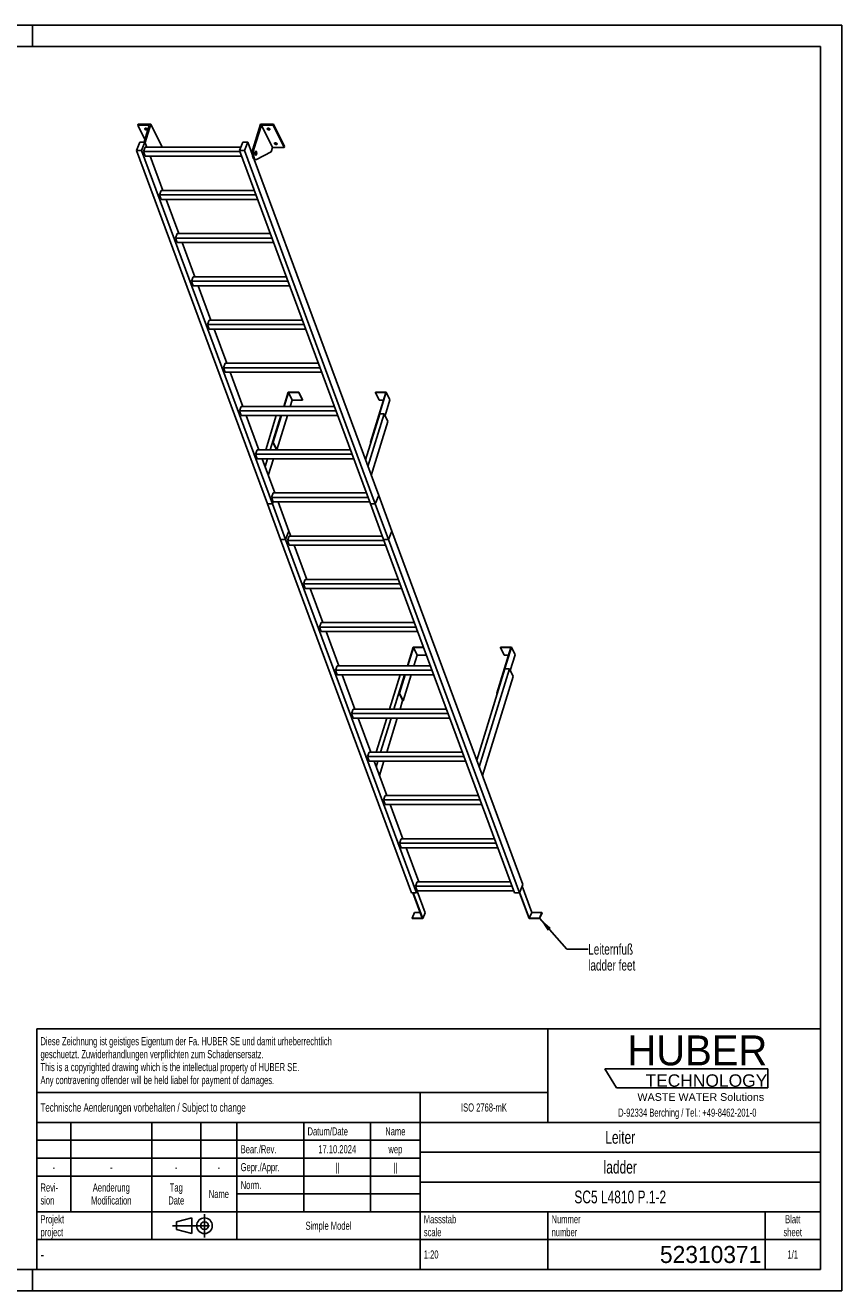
# Model space of a CAD drawing. Header units: millimetres. Extents: x 0 to 8400, y 0 to 5940.
# Tile 2 of 2: x 4566 to 8400, y 0 to 5940. Entities that reach past the tile are written whole.
import ezdxf

# ---------------------------------------------------------------- set-up
doc = ezdxf.new("R2010")
doc.units = ezdxf.units.MM
doc.header["$LTSCALE"] = 462
doc.linetypes.add('CENTER', pattern=[0.6, 0.375, -0.075, 0.075, -0.075])
doc.layers.get('0').update_dxf_attribs({"linetype": 'CONTINUOUS'})
for name, color, linetype in [('005_AXIS', 7, 'CONTINUOUS'), ('053_NOTES', 7, 'CONTINUOUS'), ('HUBER_Logo_BL1', 7, 'CONTINUOUS')]:
    doc.layers.add(name, color=color, linetype=linetype)
doc.styles.get("Standard").update_dxf_attribs({"font": 'txt', "width": 0.7})
doc.styles.add('TEXTSTYLE_2', font='txt')
doc.styles.add('TEXTSTYLE_3', font='arial.ttf')
doc.styles.add('TEXTSTYLE_5', font='txt', dxfattribs={"width": 0.8})
doc.styles.add('TEXTSTYLE_6', font='txt')
doc.dimstyles.get("Standard").update_dxf_attribs({"dimtxt": 50, "dimasz": 70, "dimexe": 2, "dimexo": 1, "dimtad": 1, "dimtxsty": 'Standard', "dimblk": '_FILLED', "dimblk1": '_FILLED', "dimblk2": '_FILLED', "dimcen": 0.09, "dimazin": 2, "dimtol": 1, "dimtp": 0.01, "dimtm": 0.01, "dimtfac": 1, "dimtofl": 0, "dimtmove": 0, "dimatfit": 3, "dimldrblk": '_FILLED', "dimfxl": 1, "dimtolj": 1, "dimarcsym": 0})

# ---------------------------------------------------------------- blocks, each defined once
blk = doc.blocks.new('HUBER_LOGO_BL1', base_point=(7675, 1007.5))
at = {"layer": 'HUBER_Logo_BL1', "color": 5, "linetype": 'Continuous'}
for p, q in [((8052.9, 1042), (7287.9, 1042)), ((7287.9, 1042), (7341.9, 952)), ((8052.9, 1042), (8052.9, 952)), ((7341.9, 952), (8052.9, 952))]:
    blk.add_line(p, q, dxfattribs=at)
at = {"layer": 'HUBER_Logo_BL1', "color": 2, "linetype": 'Continuous', "attachment_point": 3, "line_spacing_factor": 0.78}
for s, insert, char_height, width, style in [('HUBER\\P\\fArial;\\H58.5;TECHNOLOGY ', (8050.7, 1198.2), 140.4, 775.343, 'TEXTSTYLE_2'), ('WASTE WATER Solutions', (8036, 927.2), 36, 594.067, 'TEXTSTYLE_3')]:
    blk.add_mtext(s, dxfattribs=dict(at, insert=insert, char_height=char_height, width=width, style=style))
at = {"layer": 'HUBER_Logo_BL1', "color": 2, "linetype": 'Continuous', "insert": (7675, 854.8), "char_height": 38, "width": 1621.786, "attachment_point": 2, "line_spacing_factor": 0.96}
blk.add_mtext('D-92334 Berching / Tel.: +49-8462-201-0', dxfattribs=at)
blk = doc.blocks.new('PROJEKTIONSMETHODE_1_BL2', base_point=(5360, 305))
at = {"color": 2, "linetype": 'CENTER'}
for p, q in [((5407.7, 360), (5407.7, 250)), ((5257.3, 305), (5462.7, 305))]:
    blk.add_line(p, q, dxfattribs=at)
at = {"color": 2, "linetype": 'Continuous'}
for p, q in [((5275.7, 323.3), (5349, 341.7)), ((5275.7, 286.7), (5275.7, 323.3)), ((5349, 268.3), (5349, 341.7)), ((5275.7, 286.7), (5349, 268.3))]:
    blk.add_line(p, q, dxfattribs=at)
for radius in [36.7, 18.3]:
    blk.add_circle((5407.7, 305), radius, dxfattribs=at)
blk = doc.blocks.new('*T15')
at = {"color": 3, "linetype": 'Continuous'}
for p, q in [((0, 0), (3680, 0)), ((0, 0), (0, -1130)), ((2400, 0), (2400, -440)), ((3680, 0), (3680, -1130)), ((0, -300), (2400, -300)), ((1800, -300), (1800, -1130)), ((0, -440), (3680, -440)), ((160, -440), (160, -860)), ((540, -440), (540, -990)), ((770, -440), (770, -860)), ((940, -440), (940, -990)), ((1254, -440), (1254, -860)), ((1568, -440), (1568, -860)), ((0, -524), (1800, -524)), ((1800, -580), (3680, -580)), ((0, -608), (1800, -608)), ((0, -692), (1800, -692)), ((1800, -720), (3680, -720)), ((940, -776), (1800, -776)), ((0, -860), (3680, -860)), ((2400, -860), (2400, -1130)), ((3420, -860), (3420, -1130)), ((0, -990), (3680, -990)), ((0, -1130), (3680, -1130))]:
    blk.add_line(p, q, dxfattribs=at)
at = {"color": 2, "linetype": 'Continuous', "line_spacing_factor": 0.96}
for s, insert, char_height, width, attachment_point in [('Diese Zeichnung ist geistiges Eigentum der Fa. HUBER SE und damit urheberrechtlich \\Pgeschuetzt. Zuwiderhandlungen verpflichten zum Schadensersatz.\\PThis is a copyrighted drawing which is the intellectual property of HUBER SE.\\PAny contravening offender will be held liabel for payment of damages.', (17.5, -39.8), 38, 4429.714, 1), ('Technische Aenderungen vorbehalten / Subject to change', (17.5, -350), 40, 3049.524, 1), ('ISO 2768-mK', (2100, -351), 38, 665.905, 2), ('Datum/Date', (1271.5, -463), 38, 584.476, 1), ('Name', (1684, -463), 38, 253.333, 2), ('Leiter', (2740, -480), 60, 480, 2), ('Bear./Rev.', (957.5, -547), 38, 544.667, 1), ('17.10.2024', (1411, -547), 38, 546.476, 2), ('wep', (1684, -547), 38, 199.048, 2), ('-', (80, -631), 38, 68.762, 2), ('-', (350, -631), 38, 68.762, 2), ('-', (655, -631), 38, 68.762, 2), ('-', (855, -631), 38, 68.762, 2), ('Gepr./Appr.', (957.5, -631), 38, 598.952, 1), ('||', (1411, -631), 38, 101.333, 2), ('||', (1684, -631), 38, 101.333, 2), ('ladder', (2740, -620), 60, 502.857, 2), ('Revi-\\Psion', (17.5, -726.6), 38, 276.857, 1), ('Aenderung\\PModification', (350, -726.6), 38, 606.19, 2), ('Tag\\PDate', (655, -726.6), 38, 235.238, 2), ('Name', (855, -757), 38, 253.333, 2), ('Norm. ', (957.5, -715), 38, 351.048, 1), ('SC5 L4810 P.1-2', (2740, -760), 60, 1331.429, 2), ('Projekt\\Pproject', (17.5, -875.6), 38, 367.333, 1), ('Massstab\\Pscale', (1817.5, -875.6), 38, 448.762, 1), ('Nummer\\Pnumber', (2417.5, -875.6), 38, 372.762, 1), ('Blatt\\Psheet', (3550, -875.6), 38, 275.048, 2), ('Simple Model', (1370, -906), 38, 656.857, 2), ('1:20', (1817.5, -1041), 38, 204.476, 1), ('1/1', (3550, -1041), 38, 159.238, 2)]:
    blk.add_mtext(s, dxfattribs=dict(at, insert=insert, char_height=char_height, width=width, attachment_point=attachment_point))
for s, insert, char_height, width, attachment_point, style in [('-', (17.5, -1035), 50, 36.667, 1, 'TEXTSTYLE_5'), ('52310371', (3402.5, -1020), 80, 1013.333, 3, 'TEXTSTYLE_6')]:
    blk.add_mtext(s, dxfattribs=dict(at, insert=insert, char_height=char_height, width=width, attachment_point=attachment_point, style=style))
blk = doc.blocks.new('_FILLED')
at = {"color": 0, "linetype": 'ByBlock'}
blk.add_solid([(0, 0), (-1, 0.143), (-1, -0.143)], dxfattribs=at)

msp = doc.modelspace()

# ---------------------------------------------------------------- linework, layer by layer
at = {"color": 7, "linetype": 'Continuous'}
for p, q in [((0, 5940), (8400, 5940)), ((8400, 0), (8400, 5940)), ((5148.33, 5471.569), (5093.988, 5471.569)), ((5148.33, 5471.569), (5123.647, 5391.694)), ((5128.557, 5389.698), (5155.309, 5476.269)), ((5634.551, 5357.986), (5671.103, 5476.269)), ((5675.177, 5471.569), (5640.078, 5357.986)), ((5727.034, 5365.895), (5675.177, 5471.569)), ((5729.52, 5471.569), (5675.177, 5471.569)), ((5088.707, 5352.41), (5104.791, 5391.694)), ((5703.307, 3693.125), (5088.707, 5352.41)), ((5111.734, 5352.41), (5088.707, 5352.41)), ((5104.791, 5391.694), (5127.817, 5391.694)), ((5127.817, 5391.694), (5111.734, 5352.41)), ((5726.333, 3693.125), (5111.734, 5352.41)), ((5120.911, 5347.222), (5129.376, 5367.898)), ((5128.962, 5325.485), (5120.911, 5347.222)), ((5574.186, 5347.222), (5120.911, 5347.222)), ((5136.631, 5367.898), (5127.817, 5391.694)), ((5578.605, 5367.898), (5129.376, 5367.898)), ((5207.166, 5370.595), (5206.333, 5367.898)), ((5572.264, 5352.41), (5588.348, 5391.694)), ((6186.864, 3693.125), (5572.264, 5352.41)), ((5595.291, 5352.41), (5572.264, 5352.41)), ((5588.348, 5391.694), (5611.374, 5391.694)), ((5611.374, 5391.694), (5595.291, 5352.41)), ((6209.89, 3693.125), (5595.291, 5352.41)), ((5632.106, 5335.724), (5611.374, 5391.694)), ((5727.034, 5365.895), (5720.833, 5345.829)), ((5727.034, 5365.895), (5781.377, 5365.895)), ((5128.962, 5325.485), (5582.237, 5325.485)), ((5211.779, 5165.016), (5152.341, 5325.485)), ((5160.244, 5325.485), (5153.613, 5322.05)), ((6225.974, 3732.409), (5641.716, 5309.778)), ((5643.702, 5309.338), (5649.229, 5309.338)), ((5720.833, 5345.829), (5651.539, 5309.93)), ((5196.058, 5144.34), (5204.523, 5165.016)), ((5204.11, 5122.603), (5196.058, 5144.34)), ((5649.333, 5144.34), (5196.058, 5144.34)), ((5204.11, 5122.603), (5657.385, 5122.603)), ((5641.675, 5165.016), (5204.523, 5165.016)), ((5286.926, 4962.134), (5227.488, 5122.603)), ((5271.206, 4941.458), (5279.671, 4962.134)), ((5279.257, 4919.721), (5271.206, 4941.458)), ((5724.481, 4941.458), (5271.206, 4941.458)), ((5716.823, 4962.134), (5279.671, 4962.134)), ((5279.257, 4919.721), (5732.532, 4919.721)), ((5362.074, 4759.252), (5302.636, 4919.721)), ((5354.818, 4759.252), (5346.353, 4738.576)), ((5791.97, 4759.252), (5354.818, 4759.252)), ((5354.405, 4716.839), (5346.353, 4738.576)), ((5799.628, 4738.576), (5346.353, 4738.576)), ((5354.405, 4716.839), (5807.68, 4716.839)), ((5437.221, 4556.37), (5377.784, 4716.839)), ((5429.966, 4556.37), (5421.501, 4535.694)), ((5429.552, 4513.957), (5421.501, 4535.694)), ((5874.776, 4535.694), (5421.501, 4535.694)), ((5867.118, 4556.37), (5429.966, 4556.37)), ((5429.552, 4513.957), (5882.827, 4513.957)), ((5512.369, 4353.488), (5452.931, 4513.957)), ((5505.113, 4353.488), (5496.648, 4332.812)), ((5942.265, 4353.488), (5505.113, 4353.488)), ((5504.7, 4311.075), (5496.648, 4332.812)), ((5949.923, 4332.812), (5496.648, 4332.812)), ((5504.7, 4311.075), (5957.975, 4311.075)), ((5587.516, 4150.606), (5528.079, 4311.075)), ((5800.559, 4217.695), (5779.827, 4150.606)), ((5851.218, 4217.695), (5800.559, 4217.695)), ((5850.733, 4216.128), (5851.218, 4217.695)), ((5868.605, 4182.263), (5851.218, 4217.695)), ((6261.09, 4217.695), (6188.47, 3982.697)), ((6209.947, 4216.128), (6210.431, 4217.695)), ((6210.431, 4217.695), (6261.09, 4217.695)), ((6261.09, 4217.695), (6278.477, 4182.263)), ((5781.669, 4150.606), (5801.917, 4216.128)), ((5819.305, 4180.696), (5801.917, 4216.128)), ((5801.917, 4216.128), (5850.733, 4216.128)), ((5819.305, 4180.696), (5810.006, 4150.606)), ((5868.121, 4180.696), (5819.305, 4180.696)), ((5868.121, 4180.696), (5850.733, 4216.128)), ((5868.605, 4182.263), (5868.121, 4180.696)), ((6186.628, 3982.697), (6258.763, 4216.128)), ((6209.947, 4216.128), (6227.335, 4180.696)), ((6258.763, 4216.128), (6209.947, 4216.128)), ((6247.814, 4180.696), (6227.335, 4180.696)), ((6278.477, 4182.263), (6255.55, 4108.071)), ((5580.261, 4150.606), (5571.796, 4129.93)), ((5579.848, 4108.193), (5571.796, 4129.93)), ((6025.071, 4129.93), (5571.796, 4129.93)), ((5579.848, 4108.193), (6033.123, 4108.193)), ((6017.413, 4150.606), (5580.261, 4150.606)), ((5662.664, 3947.724), (5603.226, 4108.193)), ((5766.721, 4108.193), (5727.939, 3982.697)), ((5729.781, 3982.697), (5768.563, 4108.193)), ((5796.899, 4108.193), (5747.311, 3947.724)), ((6230.542, 4115.862), (6163.864, 3900.092)), ((6251.727, 4115.862), (6175.413, 3868.912)), ((6251.727, 4115.862), (6230.542, 4115.862)), ((6269.114, 4080.43), (6251.727, 4115.862)), ((6190.861, 3827.205), (6269.114, 4080.43)), ((5745.101, 3947.724), (5727.939, 3982.697)), ((5727.939, 3982.697), (5729.781, 3982.697)), ((5746.943, 3947.724), (5729.781, 3982.697)), ((6186.628, 3982.697), (6188.323, 3979.242)), ((6188.47, 3982.697), (6186.628, 3982.697)), ((6188.47, 3982.697), (6189.035, 3981.545)), ((5655.408, 3947.724), (5646.944, 3927.048)), ((5654.995, 3905.311), (5646.944, 3927.048)), ((6100.219, 3927.048), (5646.944, 3927.048)), ((6092.56, 3947.724), (5655.408, 3947.724)), ((5654.995, 3905.311), (6108.27, 3905.311)), ((5737.811, 3744.842), (5678.374, 3905.311)), ((5730.556, 3744.842), (5722.091, 3724.166)), ((6167.708, 3744.842), (5730.556, 3744.842)), ((5703.307, 3693.125), (5726.333, 3693.125)), ((5703.334, 3693.053), (5703.355, 3693.105)), ((5765.008, 3526.544), (5703.334, 3693.053)), ((5703.334, 3693.053), (5726.36, 3693.053)), ((5703.355, 3693.105), (5703.363, 3693.125)), ((6175.366, 3724.166), (5722.091, 3724.166)), ((5730.143, 3702.429), (5722.091, 3724.166)), ((5726.333, 3693.125), (5730.143, 3702.429)), ((5726.36, 3693.053), (5726.382, 3693.105)), ((5788.035, 3526.544), (5726.36, 3693.053)), ((5726.382, 3693.105), (5730.191, 3702.409)), ((5730.143, 3702.429), (6183.418, 3702.429)), ((5730.191, 3702.409), (5730.199, 3702.429)), ((5804.118, 3565.828), (5753.521, 3702.429)), ((6186.864, 3693.125), (6209.89, 3693.125)), ((6186.912, 3693.105), (6186.891, 3693.053)), ((6248.565, 3526.544), (6186.891, 3693.053)), ((6186.891, 3693.053), (6209.917, 3693.053)), ((6186.92, 3693.125), (6186.912, 3693.105)), ((6209.89, 3693.125), (6225.952, 3732.356)), ((6209.917, 3693.053), (6209.939, 3693.105)), ((6271.592, 3526.544), (6209.917, 3693.053)), ((6209.939, 3693.105), (6226.001, 3732.336)), ((6226.001, 3732.336), (6225.944, 3732.336)), ((6225.952, 3732.356), (6225.974, 3732.409)), ((6287.675, 3565.828), (6226.001, 3732.336)), ((5788.035, 3526.544), (5804.097, 3565.776)), ((5788.083, 3526.525), (5804.145, 3565.756)), ((5804.145, 3565.756), (5804.089, 3565.756)), ((5804.097, 3565.776), (5804.118, 3565.828)), ((5812.959, 3541.96), (5804.145, 3565.756)), ((6271.592, 3526.544), (6287.654, 3565.776)), ((6271.64, 3526.525), (6287.702, 3565.756)), ((6287.702, 3565.756), (6287.646, 3565.756)), ((6287.654, 3565.776), (6287.675, 3565.828)), ((6902.302, 1906.471), (6287.702, 3565.756)), ((5765.008, 3526.544), (5788.035, 3526.544)), ((5765.035, 3526.472), (5765.057, 3526.525)), ((6379.635, 1867.187), (5765.035, 3526.472)), ((5765.035, 3526.472), (5788.062, 3526.472)), ((5765.057, 3526.525), (5765.065, 3526.544)), ((5788.062, 3526.472), (5788.083, 3526.525)), ((6402.661, 1867.187), (5788.062, 3526.472)), ((5805.704, 3541.96), (5797.239, 3521.284)), ((5805.29, 3499.547), (5797.239, 3521.284)), ((6250.514, 3521.284), (5797.239, 3521.284)), ((6242.855, 3541.96), (5805.704, 3541.96)), ((6248.565, 3526.544), (6271.592, 3526.544)), ((6248.614, 3526.525), (6248.592, 3526.472)), ((6863.192, 1867.187), (6248.592, 3526.472)), ((6248.592, 3526.472), (6271.619, 3526.472)), ((6248.622, 3526.544), (6248.614, 3526.525)), ((6271.619, 3526.472), (6271.64, 3526.525)), ((6886.218, 1867.187), (6271.619, 3526.472)), ((5805.29, 3499.547), (6258.565, 3499.547)), ((5888.107, 3339.078), (5828.669, 3499.547)), ((5880.851, 3339.078), (5872.386, 3318.402)), ((6318.003, 3339.078), (5880.851, 3339.078)), ((5880.438, 3296.665), (5872.386, 3318.402)), ((6325.661, 3318.402), (5872.386, 3318.402)), ((5880.438, 3296.665), (6333.713, 3296.665)), ((5963.254, 3136.196), (5903.816, 3296.665)), ((5955.999, 3136.196), (5947.534, 3115.52)), ((6400.809, 3115.52), (5947.534, 3115.52)), ((5955.585, 3093.783), (5947.534, 3115.52)), ((5955.585, 3093.783), (6408.86, 3093.783)), ((6393.15, 3136.196), (5955.999, 3136.196)), ((6038.402, 2933.314), (5978.964, 3093.783)), ((6388.077, 3020.459), (6361.148, 2933.314)), ((6362.99, 2933.314), (6389.435, 3018.892)), ((6436.02, 3020.459), (6388.077, 3020.459)), ((6389.435, 3018.892), (6406.823, 2983.46)), ((6389.435, 3018.892), (6436.6, 3018.892)), ((6391.326, 2933.314), (6406.823, 2983.46)), ((6406.823, 2983.46), (6449.724, 2983.46)), ((6846.282, 3018.892), (6779.955, 2804.26)), ((6781.798, 2804.26), (6848.608, 3020.459)), ((6797.95, 3020.459), (6797.465, 3018.892)), ((6797.465, 3018.892), (6814.853, 2983.46)), ((6797.465, 3018.892), (6846.282, 3018.892)), ((6848.608, 3020.459), (6797.95, 3020.459)), ((6814.853, 2983.46), (6835.332, 2983.46)), ((6843.068, 2910.835), (6865.995, 2985.027)), ((6848.608, 3020.459), (6865.995, 2985.027)), ((6031.146, 2933.314), (6022.681, 2912.638)), ((6030.733, 2890.901), (6022.681, 2912.638)), ((6475.956, 2912.638), (6022.681, 2912.638)), ((6468.298, 2933.314), (6031.146, 2933.314)), ((6818.06, 2918.626), (6685.858, 2490.821)), ((6839.245, 2918.626), (6697.407, 2459.641)), ((6839.245, 2918.626), (6818.06, 2918.626)), ((6856.632, 2883.194), (6839.245, 2918.626)), ((6030.733, 2890.901), (6484.008, 2890.901)), ((6113.549, 2730.432), (6054.111, 2890.901)), ((6348.041, 2890.901), (6321.267, 2804.26)), ((6323.109, 2804.26), (6349.883, 2890.901)), ((6340.497, 2768.829), (6378.22, 2890.901)), ((6712.856, 2417.934), (6856.632, 2883.194)), ((6321.267, 2804.26), (6338.654, 2768.829)), ((6321.267, 2804.26), (6323.109, 2804.26)), ((6323.109, 2804.26), (6340.497, 2768.829)), ((6779.955, 2804.26), (6781.651, 2800.805)), ((6779.955, 2804.26), (6781.798, 2804.26)), ((6781.798, 2804.26), (6782.363, 2803.109)), ((6338.654, 2768.829), (6340.497, 2768.829)), ((6106.294, 2730.432), (6097.829, 2709.756)), ((6551.104, 2709.756), (6097.829, 2709.756)), ((6105.88, 2688.019), (6097.829, 2709.756)), ((6105.88, 2688.019), (6559.155, 2688.019)), ((6543.446, 2730.432), (6106.294, 2730.432)), ((6188.697, 2527.55), (6129.259, 2688.019)), ((6181.441, 2527.55), (6172.976, 2506.874)), ((6181.028, 2485.137), (6172.976, 2506.874)), ((6626.251, 2506.874), (6172.976, 2506.874)), ((6618.593, 2527.55), (6181.441, 2527.55)), ((6181.028, 2485.137), (6634.303, 2485.137)), ((6263.844, 2324.668), (6204.407, 2485.137)), ((6256.589, 2324.668), (6248.124, 2303.993)), ((6693.741, 2324.668), (6256.589, 2324.668)), ((6256.175, 2282.255), (6248.124, 2303.993)), ((6701.399, 2303.993), (6248.124, 2303.993)), ((6256.175, 2282.255), (6709.45, 2282.255)), ((6338.992, 2121.786), (6279.554, 2282.255)), ((6331.736, 2121.786), (6323.271, 2101.111)), ((6331.323, 2079.373), (6323.271, 2101.111)), ((6776.547, 2101.111), (6323.271, 2101.111)), ((6331.323, 2079.373), (6784.598, 2079.373)), ((6768.888, 2121.786), (6331.736, 2121.786)), ((6414.139, 1918.904), (6354.702, 2079.373)), ((6406.884, 1918.904), (6398.419, 1898.229)), ((6844.036, 1918.904), (6406.884, 1918.904)), ((6902.302, 1906.471), (6886.218, 1867.187)), ((6402.661, 1867.187), (6379.635, 1867.187)), ((6386.045, 1867.187), (6430.037, 1748.418)), ((6432.416, 1746.969), (6387.887, 1867.187)), ((6851.694, 1898.229), (6398.419, 1898.229)), ((6406.471, 1876.491), (6398.419, 1898.229)), ((6406.471, 1876.491), (6402.661, 1867.187)), ((6443.703, 1774.536), (6406.191, 1875.809)), ((6406.471, 1876.491), (6859.746, 1876.491)), ((6886.218, 1867.187), (6863.192, 1867.187)), ((6886.682, 1868.321), (6931.631, 1746.969)), ((6932.937, 1748.418), (6887.65, 1870.683)), ((6944.223, 1775.985), (6898.936, 1898.251)), ((6393.429, 1775.985), (6382.142, 1748.418)), ((6382.142, 1748.418), (6382.679, 1746.969)), ((6430.037, 1748.418), (6382.142, 1748.418)), ((6382.679, 1746.969), (6432.416, 1746.969)), ((6419.826, 1775.985), (6393.429, 1775.985)), ((6443.703, 1774.536), (6432.416, 1746.969)), ((6931.631, 1746.969), (6981.369, 1746.969)), ((6944.223, 1775.985), (6932.937, 1748.418)), ((6980.832, 1748.418), (6932.937, 1748.418)), ((6992.118, 1775.985), (6944.223, 1775.985)), ((6992.118, 1775.985), (6980.832, 1748.418)), ((6981.369, 1746.969), (6980.832, 1748.418)), ((6992.655, 1774.536), (6981.369, 1746.969)), ((6992.655, 1774.536), (6992.118, 1775.985)), ((0, 0), (8400, 0))]:
    msp.add_line(p, q, dxfattribs=at)
at = {"color": 3, "linetype": 'Continuous'}
for p, q in [((8400, 5940), (0, 5940)), ((4600, 5940), (4600, 5840)), ((8400, 5940), (8400, 0)), ((4600, 0), (4600, 100)), ((8400, 0), (0, 0))]:
    msp.add_line(p, q, dxfattribs=at)
at = {"color": 5, "linetype": 'Continuous'}
for p, q in [((8300, 5840), (100, 5840)), ((8300, 100), (8300, 5840)), ((100, 100), (8300, 100))]:
    msp.add_line(p, q, dxfattribs=at)
at = {"color": 9, "linetype": 'Continuous'}
msp.add_line((5634.551, 5357.986), (5640.078, 5357.986), dxfattribs=at)
at = {"color": 7, "linetype": 'Continuous'}
for points, knots in [([(5634.551, 5357.986), (5633.822, 5355.626), (5632.707, 5350.536), (5631.94, 5342.577), (5632.032, 5334.37), (5632.975, 5326.541), (5634.463, 5320.569), (5636.075, 5316.485), (5637.379, 5313.998), (5638.807, 5311.991), (5640.345, 5310.5), (5641.982, 5309.56), (5643.15, 5309.338), (5643.702, 5309.338)], [0, 0, 0, 0, 0.13939916, 0.29280569, 0.45031518, 0.6015399, 0.73684017, 0.79611184, 0.84888331, 0.89492094, 0.93453064, 0.96882596, 1, 1, 1, 1]), ([(5640.078, 5357.986), (5639.348, 5355.626), (5638.233, 5350.536), (5637.467, 5342.577), (5637.558, 5334.37), (5638.502, 5326.541), (5639.989, 5320.569), (5641.602, 5316.485), (5642.905, 5313.998), (5644.334, 5311.991), (5645.871, 5310.5), (5647.508, 5309.56), (5648.676, 5309.338), (5649.229, 5309.338)], [0, 0, 0, 0, 0.13939916, 0.29280569, 0.45031518, 0.6015399, 0.73684017, 0.79611184, 0.84888331, 0.89492094, 0.93453064, 0.96882596, 1, 1, 1, 1]), ([(5649.229, 5309.338), (5649.423, 5309.338), (5650.222, 5309.389), (5651.002, 5309.652), (5651.539, 5309.93)], [0, 0, 0, 0, 0.24280265, 1, 1, 1, 1])]:
    msp.add_open_spline(points, degree=3, knots=knots, dxfattribs=at)
at = {"layer": '005_AXIS', "color": 7, "linetype": 'Continuous'}
for p, q in [((5095.44, 5476.269), (5093.988, 5471.569)), ((5093.988, 5471.569), (5127.332, 5403.619)), ((5155.309, 5476.269), (5095.44, 5476.269)), ((5207.166, 5370.595), (5155.309, 5476.269)), ((5730.972, 5476.269), (5671.103, 5476.269)), ((5730.972, 5476.269), (5729.52, 5471.569)), ((5781.377, 5365.895), (5729.52, 5471.569)), ((5782.829, 5370.595), (5730.972, 5476.269)), ((5632.394, 5346.838), (5627.989, 5346.838)), ((5649.229, 5346.838), (5647.122, 5346.838)), ((5782.829, 5370.595), (5781.377, 5365.895)), ((5649.229, 5331.838), (5647.125, 5331.838)), ((5744.615, 4108.193), (5695.027, 3947.724)), ((5765.8, 4108.193), (5716.211, 3947.724)), ((5744.548, 3947.724), (5744.762, 3948.417)), ((5681.92, 3905.311), (5680.307, 3900.092)), ((5703.104, 3905.311), (5691.856, 3868.912)), ((5707.304, 3827.205), (5731.441, 3905.311)), ((6325.936, 2890.901), (6276.347, 2730.432)), ((6347.12, 2890.901), (6297.531, 2730.432)), ((6325.868, 2730.432), (6338.089, 2769.98)), ((6263.24, 2688.019), (6213.652, 2527.55)), ((6284.425, 2688.019), (6234.836, 2527.55)), ((6263.173, 2527.55), (6312.761, 2688.019)), ((6221.729, 2485.137), (6213.85, 2459.641)), ((6229.299, 2417.934), (6250.066, 2485.137))]:
    msp.add_line(p, q, dxfattribs=at)
for points, knots in [([(5127.087, 5452.92), (5126.935, 5453.23), (5126.722, 5453.866), (5126.771, 5454.542), (5126.863, 5454.839)], [0, 0, 0, 0, 0.52599001, 1, 1, 1, 1]), ([(5126.863, 5454.839), (5126.987, 5455.24), (5127.544, 5456.033), (5128.921, 5456.732), (5130.677, 5457.024), (5132.666, 5456.897), (5134.695, 5456.37), (5136.561, 5455.493), (5138.077, 5454.358), (5138.821, 5453.408), (5139.06, 5452.92)], [0, 0, 0, 0, 0.08792798, 0.19150839, 0.31584218, 0.45699793, 0.60613597, 0.75253436, 0.88609218, 1, 1, 1, 1]), ([(5139.284, 5451.001), (5139.16, 5450.6), (5138.603, 5449.808), (5137.226, 5449.109), (5135.47, 5448.817), (5133.481, 5448.944), (5131.452, 5449.471), (5129.586, 5450.347), (5128.07, 5451.482), (5127.326, 5452.432), (5127.087, 5452.92)], [0, 0, 0, 0, 0.08792798, 0.19150839, 0.31584218, 0.45699793, 0.60613597, 0.75253436, 0.88609218, 1, 1, 1, 1]), ([(5138.456, 5453.829), (5137.69, 5453.612), (5135.965, 5453.485), (5133.396, 5453.966), (5131.004, 5455.018), (5129.652, 5456.096), (5129.142, 5456.707)], [0, 0, 0, 0, 0.23499217, 0.50000086, 0.76500904, 1, 1, 1, 1]), ([(5139.06, 5452.92), (5139.212, 5452.611), (5139.425, 5451.975), (5139.375, 5451.298), (5139.284, 5451.001)], [0, 0, 0, 0, 0.52599001, 1, 1, 1, 1]), ([(5702.75, 5452.92), (5702.598, 5453.23), (5702.385, 5453.866), (5702.435, 5454.542), (5702.526, 5454.839)], [0, 0, 0, 0, 0.52599001, 1, 1, 1, 1]), ([(5702.526, 5454.839), (5702.65, 5455.24), (5703.207, 5456.033), (5704.584, 5456.732), (5706.34, 5457.024), (5708.329, 5456.897), (5710.358, 5456.37), (5712.224, 5455.493), (5713.74, 5454.358), (5714.484, 5453.408), (5714.723, 5452.92)], [0, 0, 0, 0, 0.08792798, 0.19150839, 0.31584218, 0.45699793, 0.60613597, 0.75253436, 0.88609218, 1, 1, 1, 1]), ([(5714.947, 5451.001), (5714.823, 5450.6), (5714.266, 5449.808), (5712.889, 5449.109), (5711.133, 5448.817), (5709.144, 5448.944), (5707.115, 5449.471), (5705.249, 5450.347), (5703.733, 5451.482), (5702.989, 5452.432), (5702.75, 5452.92)], [0, 0, 0, 0, 0.08792798, 0.19150839, 0.31584218, 0.45699793, 0.60613597, 0.75253436, 0.88609218, 1, 1, 1, 1]), ([(5714.119, 5453.829), (5713.353, 5453.612), (5711.629, 5453.485), (5709.06, 5453.966), (5706.667, 5455.018), (5705.315, 5456.096), (5704.805, 5456.707)], [0, 0, 0, 0, 0.23499217, 0.50000086, 0.76500904, 1, 1, 1, 1]), ([(5714.723, 5452.92), (5714.875, 5452.611), (5715.088, 5451.975), (5715.039, 5451.298), (5714.947, 5451.001)], [0, 0, 0, 0, 0.52599001, 1, 1, 1, 1]), ([(5649.229, 5348.588), (5649.041, 5348.588), (5648.639, 5348.503), (5648.086, 5348.149), (5647.572, 5347.593), (5646.902, 5346.529), (5646.248, 5344.771), (5645.76, 5342.31), (5645.573, 5339.577), (5645.706, 5336.823), (5646.144, 5334.299), (5646.663, 5332.757), (5646.99, 5332.092)], [0, 0, 0, 0, 0.03139335, 0.06653602, 0.10789214, 0.15653911, 0.27536242, 0.41788486, 0.57383792, 0.73088447, 0.87653107, 1, 1, 1, 1]), ([(5649.229, 5346.838), (5649.076, 5346.838), (5648.75, 5346.769), (5648.302, 5346.482), (5647.886, 5346.031), (5647.342, 5345.169), (5646.812, 5343.743), (5646.416, 5341.748), (5646.265, 5339.532), (5646.372, 5337.299), (5646.728, 5335.252), (5647.149, 5334.002), (5647.413, 5333.463)], [0, 0, 0, 0, 0.03139336, 0.06653604, 0.10789215, 0.1565391, 0.27536241, 0.41788485, 0.57383792, 0.73088447, 0.87653103, 1, 1, 1, 1]), ([(5651.468, 5346.584), (5651.322, 5346.881), (5651.019, 5347.414), (5650.472, 5348.066), (5649.876, 5348.485), (5649.434, 5348.588), (5649.229, 5348.588)], [0, 0, 0, 0, 0.31594759, 0.58208421, 0.80455749, 1, 1, 1, 1]), ([(5651.044, 5345.213), (5650.926, 5345.454), (5650.68, 5345.886), (5650.237, 5346.414), (5649.753, 5346.755), (5649.395, 5346.838), (5649.229, 5346.838)], [0, 0, 0, 0, 0.31594789, 0.58208425, 0.80455749, 1, 1, 1, 1]), ([(5649.229, 5330.088), (5649.417, 5330.088), (5649.819, 5330.173), (5650.372, 5330.527), (5650.885, 5331.083), (5651.556, 5332.146), (5652.21, 5333.905), (5652.698, 5336.366), (5652.884, 5339.098), (5652.752, 5341.853), (5652.313, 5344.377), (5651.794, 5345.919), (5651.468, 5346.584)], [0, 0, 0, 0, 0.03139335, 0.06653602, 0.10789214, 0.15653911, 0.27536242, 0.41788486, 0.57383792, 0.73088447, 0.87653107, 1, 1, 1, 1]), ([(5736.304, 5384.543), (5736.152, 5384.853), (5735.939, 5385.489), (5735.989, 5386.165), (5736.081, 5386.462)], [0, 0, 0, 0, 0.52599001, 1, 1, 1, 1]), ([(5736.081, 5386.462), (5736.205, 5386.863), (5736.761, 5387.656), (5738.138, 5388.355), (5739.894, 5388.647), (5741.884, 5388.52), (5743.913, 5387.993), (5745.779, 5387.116), (5747.294, 5385.981), (5748.039, 5385.031), (5748.278, 5384.543)], [0, 0, 0, 0, 0.08792798, 0.19150839, 0.31584218, 0.45699793, 0.60613597, 0.75253436, 0.88609218, 1, 1, 1, 1]), ([(5748.501, 5382.624), (5748.377, 5382.223), (5747.821, 5381.431), (5746.444, 5380.731), (5744.688, 5380.44), (5742.698, 5380.566), (5740.669, 5381.094), (5738.803, 5381.97), (5737.288, 5383.105), (5736.544, 5384.055), (5736.304, 5384.543)], [0, 0, 0, 0, 0.08792798, 0.19150839, 0.31584218, 0.45699793, 0.60613597, 0.75253436, 0.88609218, 1, 1, 1, 1]), ([(5747.674, 5385.452), (5746.907, 5385.235), (5745.183, 5385.108), (5742.614, 5385.589), (5740.222, 5386.641), (5738.87, 5387.719), (5738.36, 5388.33)], [0, 0, 0, 0, 0.23499217, 0.50000086, 0.76500904, 1, 1, 1, 1]), ([(5748.278, 5384.543), (5748.43, 5384.233), (5748.643, 5383.598), (5748.593, 5382.921), (5748.501, 5382.624)], [0, 0, 0, 0, 0.52599001, 1, 1, 1, 1]), ([(5646.99, 5332.092), (5647.136, 5331.795), (5647.439, 5331.261), (5647.986, 5330.61), (5648.582, 5330.191), (5649.024, 5330.088), (5649.229, 5330.088)], [0, 0, 0, 0, 0.31594759, 0.58208421, 0.80455749, 1, 1, 1, 1]), ([(5647.413, 5333.463), (5647.532, 5333.222), (5647.778, 5332.789), (5648.221, 5332.261), (5648.704, 5331.921), (5649.063, 5331.838), (5649.229, 5331.838)], [0, 0, 0, 0, 0.31594789, 0.58208425, 0.80455749, 1, 1, 1, 1]), ([(5649.229, 5331.838), (5649.381, 5331.838), (5649.707, 5331.907), (5650.156, 5332.194), (5650.572, 5332.645), (5651.116, 5333.507), (5651.646, 5334.933), (5652.041, 5336.928), (5652.193, 5339.144), (5652.085, 5341.377), (5651.73, 5343.424), (5651.309, 5344.674), (5651.044, 5345.213)], [0, 0, 0, 0, 0.03139336, 0.06653604, 0.10789215, 0.1565391, 0.27536241, 0.41788485, 0.57383792, 0.73088447, 0.87653103, 1, 1, 1, 1])]:
    msp.add_open_spline(points, degree=3, knots=knots, dxfattribs=at)

# ---------------------------------------------------------------- block references
msp.add_blockref('*T15', (4620, 1230))
at = {"color": 2, "linetype": 'Continuous'}
msp.add_blockref('PROJEKTIONSMETHODE_1_BL2', (5360, 305), dxfattribs=at)
at = {"layer": 'HUBER_Logo_BL1'}
msp.add_blockref('HUBER_LOGO_BL1', (7674.994, 1007.484), dxfattribs=at)

# ---------------------------------------------------------------- texts
at = {"layer": '053_NOTES', "color": 2, "linetype": 'Continuous', "insert": (7209.581, 1627.91), "char_height": 50, "width": 566.07143, "attachment_point": 1, "line_spacing_factor": 0.9}
msp.add_mtext('Leiternfuß\\Pladder feet', dxfattribs=at)

# ---------------------------------------------------------------- leaders
at = {"layer": '053_NOTES', "color": 2, "linetype": 'Continuous', "annotation_type": 0, "has_hookline": 1, "hookline_direction": 1, "text_width": 356.502}
msp.add_leader([(6980.832, 1748.418), (7109.581, 1602.91), (7209.581, 1602.91)], dimstyle='Standard', override={"dimtad": 0}, dxfattribs=at)

doc.saveas('drawing.dxf')
